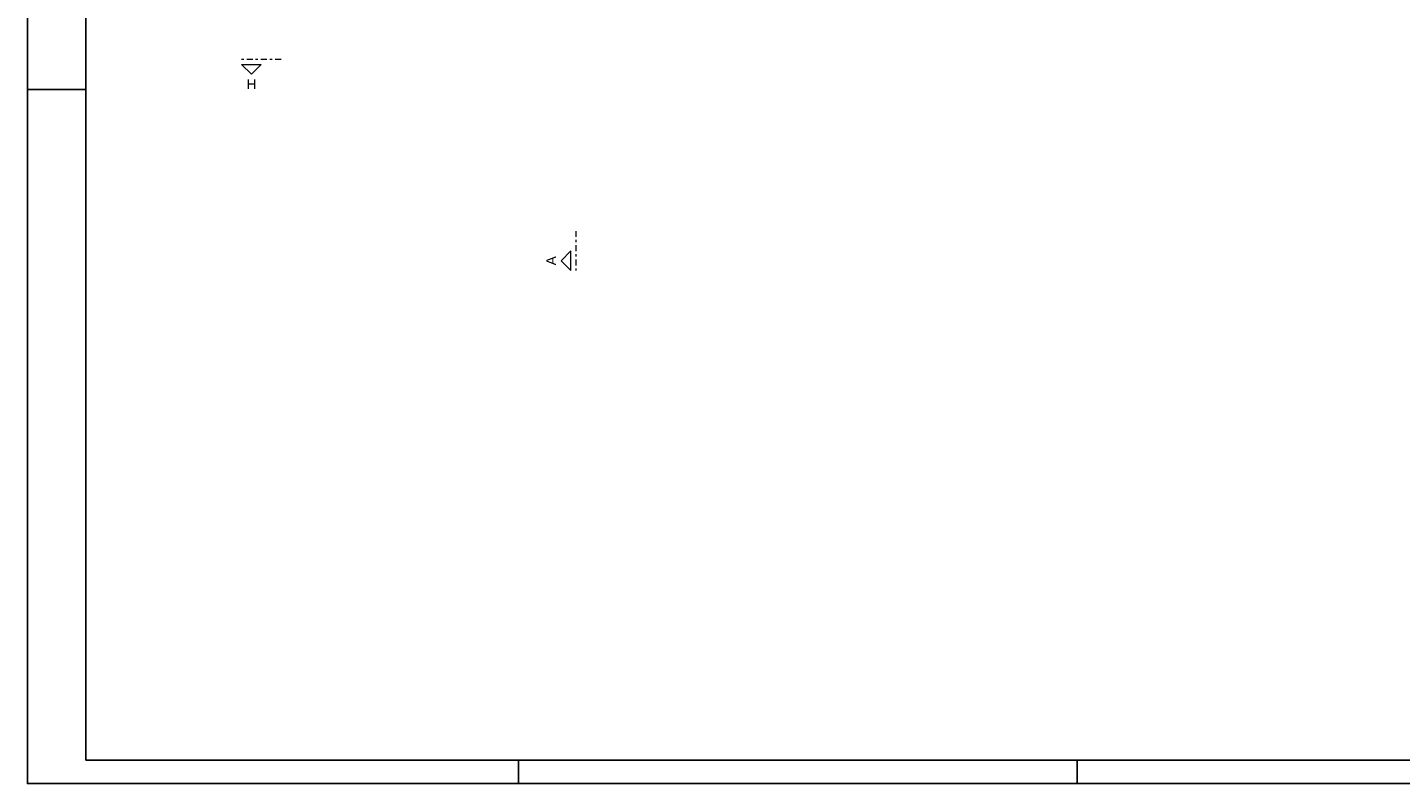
# Model space of a CAD drawing. Header units: millimetres. Extents: x 0 to 119, y 0 to 84.
# Tile 1 of 19: x 0 to 59, y 0 to 32. Entities that reach past the tile are written whole.
import ezdxf

# ---------------------------------------------------------------- set-up
doc = ezdxf.new("R2010")
doc.units = ezdxf.units.MM
doc.header["$MEASUREMENT"] = 0
doc.linetypes.add('DASHDOT', pattern=[2.54, 1.27, -0.635, 0, -0.635])
doc.linetypes.add('NULL', pattern=[0])
doc.layers.add('FO-Cortes', color=9, linetype='DASHDOT', lineweight=5)
doc.layers.add('SEDUC_MARF', color=1, linetype='Continuous')
doc.layers.add('SEDUC_MARGG', color=7, linetype='Continuous')
doc.styles.add('Arial', font='txt')

msp = doc.modelspace()

# ---------------------------------------------------------------- linework, layer by layer
at = {"layer": 'FO-Cortes', "ltscale": 0.2}
for p, q in [((10.8503, 30.9824), (9.1559, 30.9824)), ((23.4621, 23.6386), (23.4621, 21.9442))]:
    msp.add_line(p, q, dxfattribs=at)
at = {"layer": 'FO-Cortes', "linetype": 'Continuous', "ltscale": 0.2}
for points in [[(9.1559, 30.7706), (10.0031, 30.7706), (9.5795, 30.347), (9.1559, 30.7706)], [(23.2503, 21.9442), (23.2503, 22.7914), (22.8267, 22.3678), (23.2503, 21.9442)]]:
    msp.add_lwpolyline(points, close=True, dxfattribs=at)
at = {"layer": 'SEDUC_MARF'}
for p, q in [((0, 29.7), (2.5, 29.7)), ((21.0015, 1), (21.0015, 0)), ((44.9015, 1), (44.9015, 0))]:
    msp.add_line(p, q, dxfattribs=at)
msp.add_lwpolyline([(118.9, 84.1), (0, 84.1), (0, 0), (118.9, 0)], close=True, dxfattribs=at)
at = {"layer": 'SEDUC_MARGG'}
msp.add_lwpolyline([(2.5, 1), (117.9, 1), (117.9, 83.1), (2.5, 83.1), (2.5, 1)], dxfattribs=at)

# ---------------------------------------------------------------- texts
at = {"layer": 'FO-Cortes', "linetype": 'NULL', "ltscale": 0.2, "insert": (9.5796, 29.712), "char_height": 0.4236, "width": 0.837715, "attachment_point": 8, "line_spacing_factor": 0.798, "style": 'Arial'}
msp.add_mtext('H', dxfattribs=at)
at = {"layer": 'FO-Cortes', "linetype": 'NULL', "ltscale": 0.2, "insert": (22.6148, 22.3674), "char_height": 0.4236, "width": 0.773711, "attachment_point": 8, "rotation": 90.00021, "line_spacing_factor": 0.798, "style": 'Arial'}
msp.add_mtext('A', dxfattribs=at)

doc.saveas('drawing.dxf')
